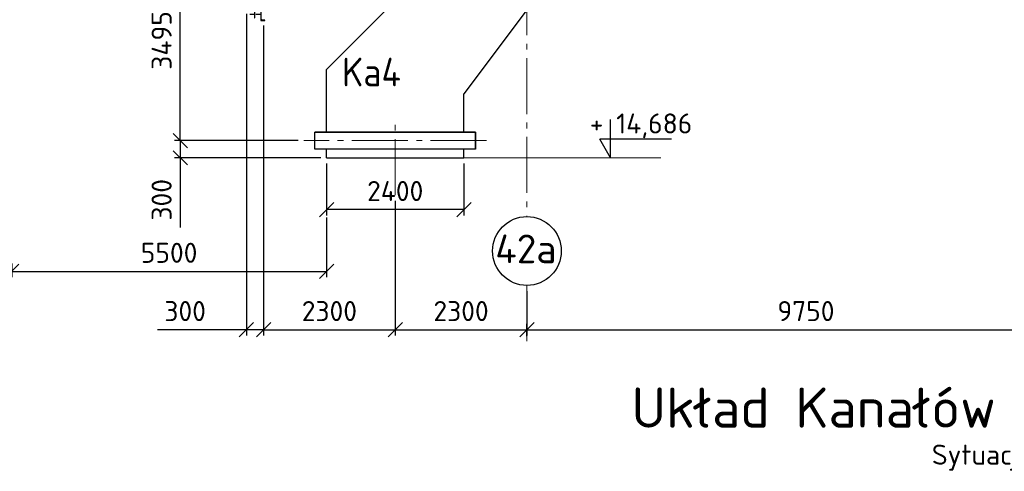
# Model space of a CAD drawing. Header units: millimetres. Extents: x 0 to 129400, y 0 to 84100.
# Tile 12 of 29: x 22137 to 39337, y 46280 to 54159. Entities that reach past the tile are written whole.
import ezdxf
from ezdxf.enums import TextEntityAlignment as Align

# ---------------------------------------------------------------- set-up
doc = ezdxf.new("R2010")
doc.units = ezdxf.units.MM
doc.header["$LTSCALE"] = 100
doc.linetypes.add('CENTER2', pattern=[1.125, 0.75, -0.125, 0.125, -0.125])
doc.linetypes.add('gen7', pattern=[13.75, 9.75, -1.5, 1, -1.5])
doc.layers.get('Defpoints').update_dxf_attribs({"color": 5, "lineweight": 50})
for name, color, linetype in [('01S', 4, 'Continuous'), ('03S', 1, 'CENTER2'), ('07', 2, 'Continuous'), ('0S', 7, 'Continuous'), ('4', 3, 'Continuous'), ('5', 3, 'Continuous'), ('6', 2, 'Continuous'), ('Rbcs_EX_Profile', 7, 'Continuous')]:
    doc.layers.add(name, color=color, linetype=linetype)
for name, color, linetype, lineweight in [('1', 4, 'Continuous', 0), ('7', 1, 'gen7', 0), ('AM_5', 3, 'Continuous', 25), ('Kompensatory', 4, 'Continuous', 25)]:
    doc.layers.add(name, color=color, linetype=linetype, lineweight=lineweight)
doc.styles.get("Standard").update_dxf_attribs({"font": 'isocpeur.ttf'})
doc.dimstyles.new('AM_DIN$0', dxfattribs={"dimtxt": 3.5, "dimasz": 2.5, "dimexe": 1, "dimexo": 1, "dimgap": 1.5, "dimtad": 1, "dimdsep": 46, "dimtxsty": 'Standard', "dimblk": 'OBLIQUE', "dimcen": 0, "dimclrd": 256, "dimclre": 256, "dimclrt": 2, "dimadec": 0, "dimazin": 2, "dimtp": 0.1, "dimtm": 0.1, "dimtfac": 0.71, "dimtmove": 0, "dimatfit": 3, "dimfxl": 0, "dimlwd": -1, "dimlwe": -1, "dimarcsym": 0})

# ---------------------------------------------------------------- blocks, each defined once
blk = doc.blocks.new('prz2')
at = {"layer": '6', "color": 6}
blk.add_attdef('PRZEKROJ', text='', height=7, dxfattribs=at).set_placement((0.45, 1.92), align=Align.CENTER)
at = {"layer": '6', "color": 2}
blk.add_attdef('SKALA', text='', height=3.5, dxfattribs=at).set_placement((0.45, -4.53), align=Align.CENTER)
blk = doc.blocks.new('K2B1')
blk.add_hatch(color=4).paths.add_polyline_path([(-5020, 6312), (-4957, 6375), (-5174, 6591), (-5067, 6698), (-4850, 6482), (-4788, 6545), (-4697, 6222)])
for p, q in [((-7005, 7064), (-7005, 7364)), ((-3895, 7364), (-3895, 7064)), ((-7005, 7064), (-3895, 7064)), ((-6800, 6714), (-6800, 7064)), ((-4100, 7064), (-4100, 6842)), ((-6800, 6714), (-6150, 6064)), ((-4100, 6842), (1200, 1542)), ((-3321, 3943), (-6150, 6064)), ((-3321, 3943), (-1200, 1114)), ((1200, 450), (1200, 1542)), ((-1200, 450), (-1200, 1114)), ((-1405, 150), (-1405, 450)), ((-1405, 450), (1405, 450)), ((1405, 150), (1405, 450)), ((-1405, 150), (1405, 150)), ((-1200, 0), (-1200, 150)), ((1200, 0), (-1200, 0)), ((1200, 0), (1200, 150))]:
    blk.add_line(p, q)
at = {"color": 4}
for p, q in [((-5174, 6591), (-4957, 6375)), ((-5012, 6644), (-5119, 6537)), ((-5067, 6698), (-4850, 6482)), ((-4850, 6482), (-4788, 6545)), ((-4697, 6222), (-4788, 6545)), ((-4957, 6375), (-5020, 6312)), ((-4697, 6222), (-5020, 6312))]:
    blk.add_line(p, q, dxfattribs=at)
at = {"layer": '7'}
for p, q in [((-7000, 7214), (-3900, 7214)), ((-5450, 7214), (-5450, 6552)), ((0, -650), (0, 695)), ((-1594, 300), (1594, 300))]:
    blk.add_line(p, q, dxfattribs=at)
blk = doc.blocks.new('_Oblique')
at = {"color": 0, "linetype": 'ByBlock', "lineweight": -2}
blk.add_line((-0.5, -0.5), (0.5, 0.5), dxfattribs=at)
blk = doc.blocks.new('*D87')
at = {"layer": 'AM_5', "linetype": 'ByBlock'}
for p, q in [((27003, 52049), (24841, 52049)), ((24941, 52049), (24941, 51749)), ((27397, 51749), (24841, 51749)), ((24941, 51749), (24941, 50534))]:
    blk.add_line(p, q, dxfattribs=at)
at = {"layer": 'Defpoints', "color": 0}
for p in [(24941, 52049), (27103, 52049), (27497, 51749)]:
    blk.add_point(p, dxfattribs=at)
at = {"layer": 'AM_5', "xscale": 250, "yscale": 250, "zscale": 250}
for p, rotation in [((24941, 52049), 90), ((24941, 51749), 270)]:
    blk.add_blockref('_Oblique', p, dxfattribs=dict(at, rotation=rotation))
at = {"layer": 'AM_5', "color": 2, "insert": (24616, 51017), "char_height": 350, "attachment_point": 5, "rotation": 90}
blk.add_mtext('300', dxfattribs=at)
blk = doc.blocks.new('*D88')
at = {"layer": 'AM_5', "linetype": 'ByBlock'}
for p, q in [((25000, 55544), (24841, 55544)), ((24941, 52049), (24941, 55544)), ((27003, 52049), (24841, 52049))]:
    blk.add_line(p, q, dxfattribs=at)
at = {"layer": 'Defpoints', "color": 0}
for p in [(24941, 55544), (25100, 55544), (27103, 52049)]:
    blk.add_point(p, dxfattribs=at)
at = {"layer": 'AM_5', "xscale": 250, "yscale": 250, "zscale": 250}
for p, rotation in [((24941, 55544), 90), ((24941, 52049), 270)]:
    blk.add_blockref('_Oblique', p, dxfattribs=dict(at, rotation=rotation))
at = {"layer": 'AM_5', "color": 2, "insert": (24616, 53797), "char_height": 350, "attachment_point": 5, "rotation": 90}
blk.add_mtext('3495', dxfattribs=at)
blk = doc.blocks.new('*D98')
at = {"layer": 'AM_5', "linetype": 'ByBlock'}
for p, q in [((28697, 50999), (28697, 48650)), ((30997, 49424), (30997, 48650)), ((28697, 48750), (30997, 48750))]:
    blk.add_line(p, q, dxfattribs=at)
at = {"layer": 'Defpoints', "color": 0}
for p in [(28697, 51099), (30997, 49524), (30997, 48750)]:
    blk.add_point(p, dxfattribs=at)
at = {"layer": 'AM_5', "xscale": 250, "yscale": 250, "zscale": 250, "rotation": 180}
blk.add_blockref('_Oblique', (28697, 48750), dxfattribs=at)
at = {"layer": 'AM_5', "xscale": 250, "yscale": 250, "zscale": 250}
blk.add_blockref('_Oblique', (30997, 48750), dxfattribs=at)
at = {"layer": 'AM_5', "color": 2, "insert": (29847, 49075), "char_height": 350, "attachment_point": 5}
blk.add_mtext('2300', dxfattribs=at)
blk = doc.blocks.new('*D99')
at = {"layer": 'AM_5', "linetype": 'ByBlock'}
for p, q in [((26397, 54058), (26397, 48650)), ((28697, 50999), (28697, 48650)), ((26397, 48750), (28697, 48750))]:
    blk.add_line(p, q, dxfattribs=at)
at = {"layer": 'Defpoints', "color": 0}
for p in [(26397, 54158), (28697, 51099), (28697, 48750)]:
    blk.add_point(p, dxfattribs=at)
at = {"layer": 'AM_5', "xscale": 250, "yscale": 250, "zscale": 250, "rotation": 180}
blk.add_blockref('_Oblique', (26397, 48750), dxfattribs=at)
at = {"layer": 'AM_5', "xscale": 250, "yscale": 250, "zscale": 250}
blk.add_blockref('_Oblique', (28697, 48750), dxfattribs=at)
at = {"layer": 'AM_5', "color": 2, "insert": (27547, 49075), "char_height": 350, "attachment_point": 5}
blk.add_mtext('2300', dxfattribs=at)
blk = doc.blocks.new('*D100')
at = {"layer": 'AM_5', "linetype": 'ByBlock'}
for p, q in [((26097, 54263), (26097, 48650)), ((26397, 54058), (26397, 48650)), ((26097, 48750), (24544, 48750)), ((26397, 48750), (26097, 48750)), ((26397, 48750), (26647, 48750))]:
    blk.add_line(p, q, dxfattribs=at)
at = {"layer": 'Defpoints', "color": 0}
for p in [(26097, 54363), (26397, 54158), (26397, 48750)]:
    blk.add_point(p, dxfattribs=at)
at = {"layer": 'AM_5', "xscale": 250, "yscale": 250, "zscale": 250}
blk.add_blockref('_Oblique', (26097, 48750), dxfattribs=at)
at = {"layer": 'AM_5', "xscale": 250, "yscale": 250, "zscale": 250, "rotation": 180}
blk.add_blockref('_Oblique', (26397, 48750), dxfattribs=at)
at = {"layer": 'AM_5', "color": 2, "insert": (25027, 49075), "char_height": 350, "attachment_point": 5}
blk.add_mtext('300', dxfattribs=at)
blk = doc.blocks.new('*D108')
at = {"layer": 'AM_5', "linetype": 'ByBlock'}
for p, q in [((27497, 51649), (27497, 50745)), ((29897, 51649), (29897, 50745)), ((29897, 50845), (27497, 50845))]:
    blk.add_line(p, q, dxfattribs=at)
at = {"layer": 'Defpoints', "color": 0}
for p in [(27497, 51749), (29897, 51749), (27497, 50845)]:
    blk.add_point(p, dxfattribs=at)
at = {"layer": 'AM_5', "xscale": 250, "yscale": 250, "zscale": 250}
for p, rotation in [((27497, 50845), 179.9999999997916), ((29897, 50845), 359.9999999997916)]:
    blk.add_blockref('_Oblique', p, dxfattribs=dict(at, rotation=rotation))
at = {"layer": 'AM_5', "color": 2, "insert": (28697, 51170), "char_height": 350, "attachment_point": 5}
blk.add_mtext('2400', dxfattribs=at)
blk = doc.blocks.new('*D86')
at = {"layer": 'AM_5', "linetype": 'ByBlock'}
for p, q in [((27497, 50709), (27497, 49667)), ((21997, 49908), (21997, 49667)), ((21997, 49767), (27497, 49767))]:
    blk.add_line(p, q, dxfattribs=at)
at = {"layer": 'Defpoints', "color": 0}
for p in [(27497, 50809), (21997, 50008), (27497, 49767)]:
    blk.add_point(p, dxfattribs=at)
at = {"layer": 'AM_5', "xscale": 250, "yscale": 250, "zscale": 250, "rotation": 180}
blk.add_blockref('_Oblique', (21997, 49767), dxfattribs=at)
at = {"layer": 'AM_5', "xscale": 250, "yscale": 250, "zscale": 250}
blk.add_blockref('_Oblique', (27497, 49767), dxfattribs=at)
at = {"layer": 'AM_5', "color": 2, "insert": (24747, 50092), "char_height": 350, "attachment_point": 5}
blk.add_mtext('5500', dxfattribs=at)
blk = doc.blocks.new('poziom')
at = {"layer": '6', "color": 3}
for p, q in [((0, 0), (0, 6.68)), ((10.65, 3.24), (-1.87, 3.24)), ((0, 0), (-1.87, 3.24))]:
    blk.add_line(p, q, dxfattribs=at)
at = {"layer": '5', "color": 2}
blk.add_attdef('POZIOM', (-2, 4.24), '', height=3.5, dxfattribs=at)
blk = doc.blocks.new('*D121')
at = {"layer": 'AM_5', "linetype": 'ByBlock'}
for p, q in [((40747, 49597), (40747, 48650)), ((30997, 48637), (30997, 48850)), ((30997, 48750), (40747, 48750))]:
    blk.add_line(p, q, dxfattribs=at)
at = {"layer": 'Defpoints', "color": 0}
for p in [(40747, 49697), (40747, 48750), (30997, 48537)]:
    blk.add_point(p, dxfattribs=at)
at = {"layer": 'AM_5', "xscale": 250, "yscale": 250, "zscale": 250, "rotation": 180}
blk.add_blockref('_Oblique', (30997, 48750), dxfattribs=at)
at = {"layer": 'AM_5', "xscale": 250, "yscale": 250, "zscale": 250}
blk.add_blockref('_Oblique', (40747, 48750), dxfattribs=at)
at = {"layer": 'AM_5', "color": 2, "insert": (35872, 49075), "char_height": 350, "attachment_point": 5}
blk.add_mtext('9750', dxfattribs=at)
blk = doc.blocks.new('A$C72F52441x')
for p, q in [((-179, 1084), (-33, 1205)), ((300, 1205), (-33, 1205)), ((150, 1205), (200, 1205)), ((-236, 1133), (-180, 1077)), ((-180, 1077), (-31, 1200)), ((150, -1205), (200, -1205))]:
    blk.add_line(p, q)
at = {"layer": '01S'}
blk.add_line((300, -1205), (300, 1205), dxfattribs=at)
at = {"layer": '03S'}
for p, q in [((55, 1300), (255, 1300)), ((55, -1295), (255, -1295))]:
    blk.add_line(p, q, dxfattribs=at)
at = {"layer": '0S'}
blk.add_line((41, 1325), (50, 1325), dxfattribs=at)
for points in [[(250, 1205), (250, 1209, 0.414214), (243, 1215), (173, 1215, -0.414214), (160, 1228), (160, 1349, 0.414214), (153, 1355), (150, 1355), (150, 1205)], [(250, -1205), (250, -1209, -0.414214), (243, -1215), (173, -1215, 0.414214), (160, -1228), (160, -1348, -0.414214), (153, -1355), (150, -1355), (150, -1205)]]:
    blk.add_lwpolyline(points, format="xyb", dxfattribs=at)
for points in [[(200, 1205), (300, 1205), (300, 1200), (200, 1200)], [(200, -1200), (300, -1200), (300, -1205), (200, -1205)]]:
    blk.add_lwpolyline(points, close=True, dxfattribs=at)
at = {"layer": 'Rbcs_EX_Profile'}
for p, q in [((-23, 1212), (-25, 1210)), ((-25, 1210), (-25, 1208)), ((-25, 1208), (-25, 1205)), ((-21, 1214), (-23, 1212)), ((-19, 1214), (-21, 1214)), ((-19, 1214), (31, 1218)), ((37, 1219), (31, 1218)), ((41, 1226), (37, 1219)), ((40, 1200), (40, 1205)), ((41, 1325), (41, 1226)), ((50, 1205), (50, 1325)), ((-31, 1200), (40, 1200)), ((-438, -1200), (-1504, -135)), ((300, -1200), (-438, -1200))]:
    blk.add_line(p, q, dxfattribs=at)
blk.add_lwpolyline([(50, -1200), (50, -1400), (-25, -1400), (-25, -1397), (-25, -1395), (-23, -1393), (-21, -1391), (-19, -1391), (31, -1387), (34, -1386), (38, -1384), (40, -1380), (41, -1376), (41, -1224), (40, -1220), (38, -1216), (34, -1214), (31, -1213), (-19, -1209), (-21, -1209), (-23, -1207), (-25, -1205), (-25, -1203), (-25, -1200)], close=True, dxfattribs=at)

msp = doc.modelspace()

# ---------------------------------------------------------------- linework, layer by layer
msp.add_circle((30996.97, 50123.7), 600)
at = {"layer": '1'}
msp.add_line((29896.97, 51749.4), (33337.72, 51749.4), dxfattribs=at)
at = {"layer": '7'}
for p, q in [((30996.97, 74113.25), (30996.97, 50723.7)), ((30996.97, 49523.7), (30996.97, 48536.61))]:
    msp.add_line(p, q, dxfattribs=at)
at = {"layer": 'Kompensatory'}
msp.add_lwpolyline([(30101.97, 51899.4), (27291.97, 51899.4), (27291.97, 52199.4), (30101.97, 52199.4)], close=True, dxfattribs=at)

# ---------------------------------------------------------------- block references
at = {"xscale": -1}
for name, p in [('K2B1', (28696.97, 51749.4)), ('A$C72F52441x', (26396.97, 55544.24))]:
    msp.add_blockref(name, p, dxfattribs=at)
at = {"layer": '07'}
ref = msp.add_blockref('poziom', (32459.65, 51749.4), dxfattribs=dict(at, xscale=100, yscale=100, zscale=100))
ref.add_attrib('POZIOM', '+ 14,686', (32096.24, 52173.65), dxfattribs={"layer": '5', "color": 2, "height": 350})
at = {"layer": '07', "xscale": 100, "yscale": 100, "zscale": 100}
msp.add_blockref('prz2', (40780.49, 46848.38), dxfattribs=at).add_auto_attribs({'SKALA': 'Sytuacja dla poz. +26,500', 'PRZEKROJ': 'Układ Kanałów Spalin Rzut poziomy '})

# ---------------------------------------------------------------- texts
at = {"layer": '07', "color": 7}
msp.add_text('42a', height=500, dxfattribs=at).set_placement((30979.5, 49910.81), align=Align.CENTER)
at = {"layer": '4', "color": 6, "width": 0.9}
msp.add_text('Ka4', height=500, dxfattribs=at).set_placement((27768.1, 52845.74), align=Align.BOTTOM_LEFT)

# ---------------------------------------------------------------- dimensions: what is measured, and where the dimension line sits
at = {"layer": 'AM_5'}
for base, p1, p2, angle, picture, middle in [((24940.99, 55544.24), (27103.03, 52049.4), (25100.34, 55544.24), 90, '*D88', (24615.99, 53796.82)), ((28696.97, 48750.01), (26396.97, 54158.4), (28696.97, 51098.95), 180, '*D99', (27546.97, 49075.01)), ((27496.97, 50844.66), (29896.97, 51749.4), (27496.97, 51749.4), 180, '*D108', (28696.97, 51169.66)), ((30996.97, 48750.01), (28696.97, 51098.95), (30996.97, 49523.7), 180, '*D98', (29846.97, 49075.01)), ((27496.97, 49767.19), (21996.97, 50008.32), (27496.97, 50808.83), 0, '*D86', (24746.97, 50092.19))]:
    dim = msp.add_linear_dim(base=base, p1=p1, p2=p2, angle=angle, dimstyle='AM_DIN$0', override={"dimscale": 100, "dimdec": 0, "dimtp": 3, "dimtm": 0, "dimarcsym": 1}, dxfattribs=at)
    dim.commit()
    dim.dimension.update_dxf_attribs({"geometry": picture, "text_midpoint": middle})
for base, p1, p2, angle, picture, middle in [((26396.97, 48750.01), (26096.97, 54363.4), (26396.97, 54158.4), 180, '*D100', (25026.97, 48750.01)), ((24940.99, 52049.4), (27496.97, 51749.4), (27103.03, 52049.4), 90, '*D87', (24940.99, 51016.9))]:
    dim = msp.add_linear_dim(base=base, p1=p1, p2=p2, angle=angle, dimstyle='AM_DIN$0', override={"dimscale": 100, "dimdec": 0, "dimtp": 3, "dimtm": 0, "dimarcsym": 1}, dxfattribs=at)
    dim.commit()
    dim.dimension.update_dxf_attribs({"geometry": picture, "text_midpoint": middle, "dimtype": 160})
dim = msp.add_linear_dim(base=(40746.97, 48750.01), p1=(30996.97, 48536.61), p2=(40746.97, 49696.56), dimstyle='AM_DIN$0', override={"dimscale": 100, "dimdec": 0, "dimtp": 3, "dimtm": 0, "dimarcsym": 1}, dxfattribs=at)
dim.commit()
dim.dimension.update_dxf_attribs({"geometry": '*D121', "text_midpoint": (35871.97, 49075.01)})

doc.saveas('drawing.dxf')
